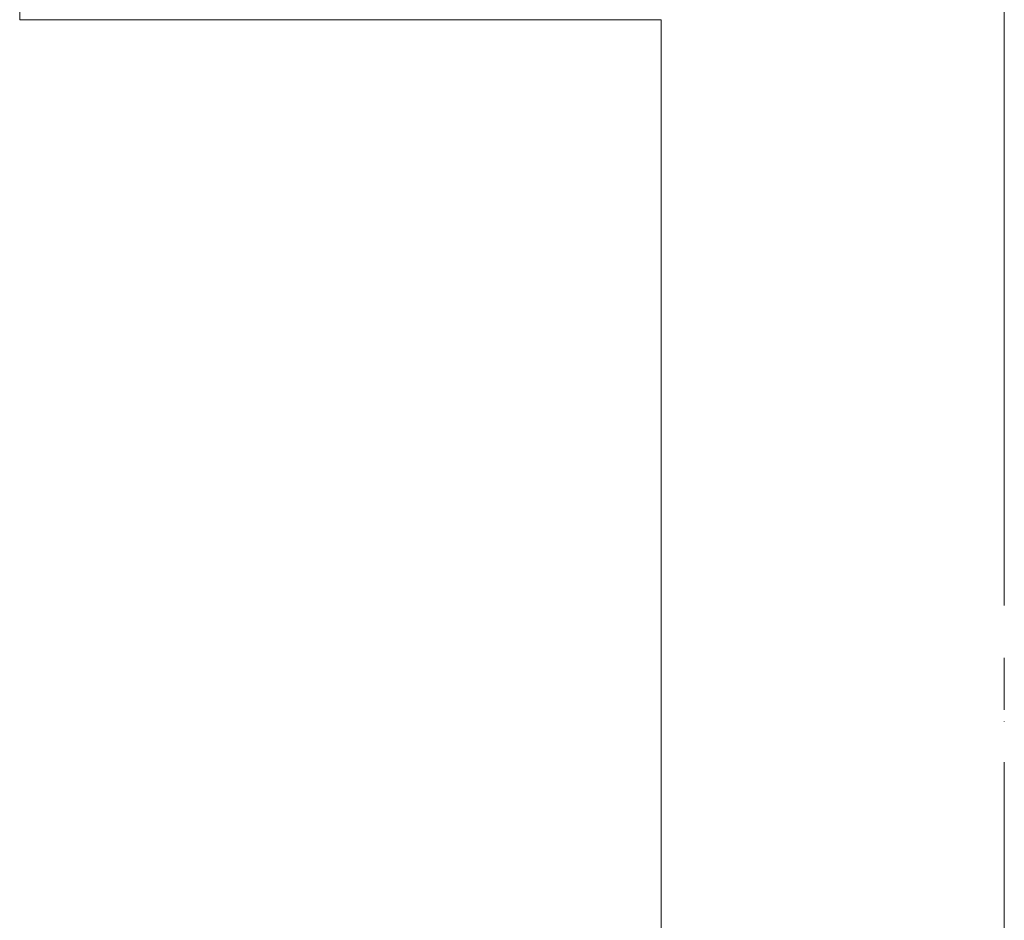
# Model space of a CAD drawing. Header units: millimetres. Extents: x -469965 to -394737, y -22321 to 14469.
# Tile 105 of 256: x -431575 to -430976, y -20683 to -20136. Entities that reach past the tile are written whole.
import ezdxf

# ---------------------------------------------------------------- set-up
doc = ezdxf.new("R2010")
doc.units = ezdxf.units.MM
doc.header["$MEASUREMENT"] = 0
doc.linetypes.add('CENTER', pattern=[254, 158.75, -31.75, 31.75, -31.75])
doc.linetypes.add('Dot & Dashed', pattern=[670.277762, 352.777767, -176.388884, 0, -141.111112])
doc.layers.add('A-06-TELJED_Pen_No__253', color=7, linetype='Continuous', lineweight=13)
doc.layers.add('New_C-TOPO.IFC Model_Pen_No__1', color=7, linetype='Continuous', lineweight=13)
doc.layers.add('New_C-TOPO.IFC Model', color=7, linetype='Continuous')

# ---------------------------------------------------------------- blocks, each defined once
blk = doc.blocks.new('Morph_11')
at = {"layer": 'New_C-TOPO.IFC Model_Pen_No__1', "color": 7, "linetype": 'Continuous', "lineweight": 13, "flags": 128}
for points in [[(-431574.84, -19885.91), (-431574.84, -20135.91)], [(-431574.84, -20135.91), (-431184.84, -20135.91)], [(-431184.84, -20135.91), (-431184.84, -21887.45)]]:
    blk.add_lwpolyline(points, dxfattribs=at)

msp = doc.modelspace()

# ---------------------------------------------------------------- linework, layer by layer
at = {"layer": 'A-06-TELJED_Pen_No__253', "color": 7, "linetype": 'Dot & Dashed', "lineweight": 13}
msp.add_lwpolyline([(-430976.21, -21762.07), (-430976.21, -3520.72)], dxfattribs=at)
at = {"layer": 'A-06-TELJED_Pen_No__253', "color": 7, "linetype": 'CENTER', "lineweight": 13}
msp.add_lwpolyline([(-430976.21, -21762.07), (-430976.21, -3520.72)], dxfattribs=at)

# ---------------------------------------------------------------- block references
at = {"layer": 'New_C-TOPO.IFC Model', "linetype": 'Continuous', "lineweight": 0}
msp.add_blockref('Morph_11', (0, 0), dxfattribs=at)

doc.saveas('drawing.dxf')
